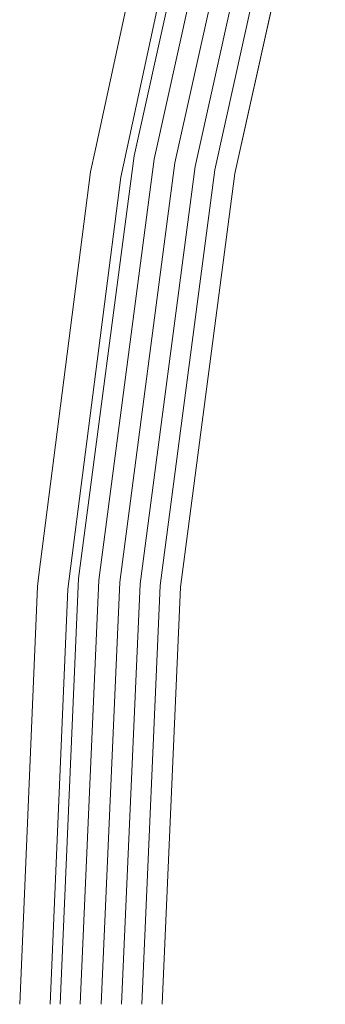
# Model space of a CAD drawing. Header units: millimetres. Extents: x -121 to 130, y -124 to 124.
# Tile 12 of 41: x -121 to -113, y 0 to 24. Entities that reach past the tile are written whole.
import ezdxf

# ---------------------------------------------------------------- set-up
doc = ezdxf.new("R2010")
doc.units = ezdxf.units.MM
doc.header["$LTSCALE"] = 25.4
doc.layers.add('Lighting-Moving Light', color=7, linetype='Continuous', lineweight=5, true_color=0x000000)

# ---------------------------------------------------------------- blocks, each defined once
blk = doc.blocks.new('Group-2-1')
at = {"layer": 'Lighting-Moving Light', "color": 7, "linetype": 'Continuous', "lineweight": 5, "transparency": 33554687}
for points, invisible_edges in [([(-38622.675, 5735.008, -677.312), (-38620.414, 5745.207, -677.312), (-38620.411, 5745.207, -677.355), (-38622.672, 5735.007, -677.355)], 14), ([(-38621.589, 5744.627, -578.545), (-38620.414, 5745.207, -677.312), (-38622.675, 5735.008, -677.312)], 9), ([(-38622.672, 5735.007, -677.355), (-38620.411, 5745.207, -677.355), (-38620.405, 5745.205, -677.397), (-38622.666, 5735.006, -677.397)], 15), ([(-38622.666, 5735.006, -677.397), (-38620.405, 5745.205, -677.397), (-38620.395, 5745.202, -677.438), (-38622.656, 5735.004, -677.438)], 15), ([(-38622.656, 5735.004, -677.438), (-38620.395, 5745.202, -677.438), (-38620.382, 5745.199, -677.478), (-38622.643, 5735.002, -677.478)], 15), ([(-38622.643, 5735.002, -677.478), (-38620.382, 5745.199, -677.478), (-38620.366, 5745.195, -677.518), (-38622.626, 5734.999, -677.518)], 15), ([(-38622.626, 5734.999, -677.518), (-38620.366, 5745.195, -677.518), (-38620.346, 5745.189, -677.555), (-38622.606, 5734.996, -677.555)], 15), ([(-38622.606, 5734.996, -677.555), (-38620.346, 5745.189, -677.555), (-38620.324, 5745.183, -677.591), (-38622.583, 5734.992, -677.591)], 15), ([(-38622.583, 5734.992, -677.591), (-38620.324, 5745.183, -677.591), (-38620.299, 5745.177, -677.624), (-38622.558, 5734.987, -677.624)], 15), ([(-38622.558, 5734.987, -677.624), (-38620.299, 5745.177, -677.624), (-38620.271, 5745.169, -677.655), (-38622.529, 5734.982, -677.655)], 15), ([(-38622.529, 5734.982, -677.655), (-38620.271, 5745.169, -677.655), (-38620.24, 5745.161, -677.684), (-38622.498, 5734.977, -677.684)], 15), ([(-38622.498, 5734.977, -677.684), (-38620.24, 5745.161, -677.684), (-38620.208, 5745.152, -677.71), (-38622.465, 5734.971, -677.71)], 15), ([(-38622.465, 5734.971, -677.71), (-38620.208, 5745.152, -677.71), (-38620.173, 5745.143, -677.733), (-38622.43, 5734.965, -677.733)], 15), ([(-38622.43, 5734.965, -677.733), (-38620.173, 5745.143, -677.733), (-38620.137, 5745.133, -677.752), (-38622.392, 5734.958, -677.752)], 15), ([(-38622.392, 5734.958, -677.752), (-38620.137, 5745.133, -677.752), (-38620.099, 5745.123, -677.769), (-38622.354, 5734.951, -677.769)], 15), ([(-38622.354, 5734.951, -677.769), (-38620.099, 5745.123, -677.769), (-38620.06, 5745.113, -677.782), (-38622.314, 5734.944, -677.782)], 15), ([(-38622.314, 5734.944, -677.782), (-38620.06, 5745.113, -677.782), (-38620.02, 5745.102, -677.792), (-38622.273, 5734.937, -677.792)], 15), ([(-38622.273, 5734.937, -677.792), (-38620.02, 5745.102, -677.792), (-38619.979, 5745.091, -677.798), (-38622.232, 5734.93, -677.798)], 15), ([(-38622.232, 5734.93, -677.798), (-38619.979, 5745.091, -677.798), (-38619.938, 5745.08, -677.8), (-38622.19, 5734.922, -677.8)], 11), ([(-38622.19, 5734.922, -677.8), (-38619.938, 5745.08, -677.8), (-38619.438, 5744.946, -677.8), (-38621.68, 5734.832, -677.8)], 10), ([(-38621.68, 5734.832, -677.8), (-38619.438, 5744.946, -677.8), (-38619.397, 5744.935, -677.798), (-38621.638, 5734.825, -677.798)], 14), ([(-38621.638, 5734.825, -677.798), (-38619.397, 5744.935, -677.798), (-38619.355, 5744.924, -677.793), (-38621.596, 5734.817, -677.793)], 15), ([(-38621.596, 5734.817, -677.793), (-38619.355, 5744.924, -677.793), (-38619.314, 5744.913, -677.783), (-38621.554, 5734.81, -677.783)], 15), ([(-38621.554, 5734.81, -677.783), (-38619.314, 5744.913, -677.783), (-38619.274, 5744.902, -677.77), (-38621.513, 5734.803, -677.77)], 15), ([(-38621.513, 5734.803, -677.77), (-38619.274, 5744.902, -677.77), (-38619.235, 5744.892, -677.754), (-38621.474, 5734.796, -677.754)], 15), ([(-38621.474, 5734.796, -677.754), (-38619.235, 5744.892, -677.754), (-38619.198, 5744.882, -677.734), (-38621.436, 5734.789, -677.734)], 15), ([(-38621.436, 5734.789, -677.734), (-38619.198, 5744.882, -677.734), (-38619.163, 5744.872, -677.711), (-38621.4, 5734.783, -677.711)], 15), ([(-38621.4, 5734.783, -677.711), (-38619.163, 5744.872, -677.711), (-38619.13, 5744.863, -677.684), (-38621.366, 5734.777, -677.684)], 15), ([(-38621.366, 5734.777, -677.684), (-38619.13, 5744.863, -677.684), (-38619.099, 5744.855, -677.655), (-38621.334, 5734.771, -677.655)], 15), ([(-38621.334, 5734.771, -677.655), (-38619.099, 5744.855, -677.655), (-38619.07, 5744.847, -677.624), (-38621.305, 5734.766, -677.624)], 15), ([(-38621.305, 5734.766, -677.624), (-38619.07, 5744.847, -677.624), (-38619.044, 5744.841, -677.589), (-38621.279, 5734.762, -677.589)], 15), ([(-38621.279, 5734.762, -677.589), (-38619.044, 5744.841, -677.589), (-38619.022, 5744.834, -677.553), (-38621.256, 5734.758, -677.553)], 15), ([(-38621.256, 5734.758, -677.553), (-38619.022, 5744.834, -677.553), (-38619.002, 5744.829, -677.515), (-38621.236, 5734.754, -677.515)], 15), ([(-38621.236, 5734.754, -677.515), (-38619.002, 5744.829, -677.515), (-38618.986, 5744.825, -677.475), (-38621.219, 5734.751, -677.475)], 15), ([(-38621.219, 5734.751, -677.475), (-38618.986, 5744.825, -677.475), (-38618.973, 5744.821, -677.433), (-38621.206, 5734.749, -677.433)], 15), ([(-38621.206, 5734.749, -677.433), (-38618.973, 5744.821, -677.433), (-38618.963, 5744.819, -677.391), (-38621.196, 5734.747, -677.391)], 15), ([(-38621.196, 5734.747, -677.391), (-38618.963, 5744.819, -677.391), (-38618.958, 5744.817, -677.348), (-38621.19, 5734.746, -677.348)], 15), ([(-38621.19, 5734.746, -677.348), (-38618.958, 5744.817, -677.348), (-38618.955, 5744.817, -677.305), (-38621.188, 5734.746, -677.305)], 11), ([(-38617.999, 5744.56, -578.305), (-38620.213, 5734.574, -578.305), (-38621.188, 5734.746, -677.305), (-38618.955, 5744.817, -677.305)], 10), ([(-38623.743, 5734.611, -578.48), (-38621.585, 5744.627, -578.48), (-38621.589, 5744.627, -578.545), (-38623.625, 5735.174, -578.545)], 11), ([(-38623.734, 5734.61, -578.415), (-38621.577, 5744.624, -578.415), (-38621.585, 5744.627, -578.48), (-38623.743, 5734.611, -578.48)], 15), ([(-38623.72, 5734.607, -578.352), (-38621.563, 5744.621, -578.352), (-38621.577, 5744.624, -578.415), (-38623.734, 5734.61, -578.415)], 15), ([(-38623.7, 5734.604, -578.29), (-38621.543, 5744.616, -578.29), (-38621.563, 5744.621, -578.352), (-38623.72, 5734.607, -578.352)], 15), ([(-38623.675, 5734.6, -578.23), (-38621.519, 5744.609, -578.23), (-38621.543, 5744.616, -578.29), (-38623.7, 5734.604, -578.29)], 15), ([(-38623.646, 5734.594, -578.172), (-38621.49, 5744.602, -578.172), (-38621.519, 5744.609, -578.23), (-38623.675, 5734.6, -578.23)], 15), ([(-38623.611, 5734.588, -578.117), (-38621.455, 5744.593, -578.117), (-38621.49, 5744.602, -578.172), (-38623.646, 5734.594, -578.172)], 15), ([(-38622.675, 5735.008, -677.312), (-38623.625, 5735.174, -578.545), (-38621.589, 5744.627, -578.545)], 9), ([(-38623.572, 5734.582, -578.066), (-38621.417, 5744.583, -578.066), (-38621.455, 5744.593, -578.117), (-38623.611, 5734.588, -578.117)], 15), ([(-38623.528, 5734.574, -578.018), (-38621.374, 5744.572, -578.018), (-38621.417, 5744.583, -578.066), (-38623.572, 5734.582, -578.066)], 15), ([(-38620.863, 5744.439, -577.8), (-38623.007, 5734.485, -577.8), (-38620.706, 5734.661, -577.8), (-38618.482, 5744.69, -577.8)], 10), ([(-38620.665, 5734.653, -577.802), (-38618.442, 5744.679, -577.802), (-38618.482, 5744.69, -577.8), (-38620.706, 5734.661, -577.8)], 11), ([(-38620.624, 5734.646, -577.807), (-38618.402, 5744.668, -577.807), (-38618.442, 5744.679, -577.802), (-38620.665, 5734.653, -577.802)], 15), ([(-38620.584, 5734.639, -577.815), (-38618.363, 5744.658, -577.815), (-38618.402, 5744.668, -577.807), (-38620.624, 5734.646, -577.807)], 15), ([(-38620.545, 5734.632, -577.827), (-38618.324, 5744.648, -577.827), (-38618.363, 5744.658, -577.815), (-38620.584, 5734.639, -577.815)], 15), ([(-38620.507, 5734.625, -577.843), (-38618.287, 5744.638, -577.843), (-38618.324, 5744.648, -577.827), (-38620.545, 5734.632, -577.827)], 15), ([(-38620.47, 5734.619, -577.861), (-38618.251, 5744.628, -577.861), (-38618.287, 5744.638, -577.843), (-38620.507, 5734.625, -577.843)], 15), ([(-38620.435, 5734.613, -577.882), (-38618.216, 5744.619, -577.882), (-38618.251, 5744.628, -577.861), (-38620.47, 5734.619, -577.861)], 15), ([(-38620.401, 5734.607, -577.907), (-38618.184, 5744.61, -577.907), (-38618.216, 5744.619, -577.882), (-38620.435, 5734.613, -577.882)], 15), ([(-38620.37, 5734.601, -577.934), (-38618.153, 5744.602, -577.934), (-38618.184, 5744.61, -577.907), (-38620.401, 5734.607, -577.907)], 15), ([(-38620.342, 5734.596, -577.963), (-38618.125, 5744.594, -577.963), (-38618.153, 5744.602, -577.934), (-38620.37, 5734.601, -577.934)], 15), ([(-38620.315, 5734.592, -577.995), (-38618.099, 5744.587, -577.995), (-38618.125, 5744.594, -577.963), (-38620.342, 5734.596, -577.963)], 15), ([(-38620.292, 5734.588, -578.029), (-38618.076, 5744.581, -578.029), (-38618.099, 5744.587, -577.995), (-38620.315, 5734.592, -577.995)], 15), ([(-38620.271, 5734.584, -578.065), (-38618.056, 5744.576, -578.065), (-38618.076, 5744.581, -578.029), (-38620.292, 5734.588, -578.029)], 15), ([(-38620.253, 5734.581, -578.103), (-38618.038, 5744.571, -578.103), (-38618.056, 5744.576, -578.065), (-38620.271, 5734.584, -578.065)], 15), ([(-38623.48, 5734.566, -577.974), (-38621.327, 5744.56, -577.974), (-38621.374, 5744.572, -578.018), (-38623.528, 5734.574, -578.018)], 15), ([(-38623.429, 5734.557, -577.935), (-38621.277, 5744.546, -577.935), (-38621.327, 5744.56, -577.974), (-38623.48, 5734.566, -577.974)], 15), ([(-38623.375, 5734.548, -577.9), (-38621.224, 5744.533, -577.9), (-38621.277, 5744.546, -577.935), (-38623.429, 5734.557, -577.935)], 15), ([(-38623.318, 5734.538, -577.87), (-38621.168, 5744.518, -577.87), (-38621.224, 5744.533, -577.9), (-38623.375, 5734.548, -577.9)], 15), ([(-38623.259, 5734.528, -577.845), (-38621.11, 5744.503, -577.845), (-38621.168, 5744.518, -577.87), (-38623.318, 5734.538, -577.87)], 15), ([(-38623.198, 5734.518, -577.825), (-38621.05, 5744.487, -577.825), (-38621.11, 5744.503, -577.845), (-38623.259, 5734.528, -577.845)], 15), ([(-38623.135, 5734.507, -577.811), (-38620.988, 5744.471, -577.811), (-38621.05, 5744.487, -577.825), (-38623.198, 5734.518, -577.825)], 15), ([(-38623.071, 5734.496, -577.803), (-38620.926, 5744.455, -577.803), (-38620.988, 5744.471, -577.811), (-38623.135, 5734.507, -577.811)], 15), ([(-38623.007, 5734.485, -577.8), (-38620.863, 5744.439, -577.8), (-38620.926, 5744.455, -577.803), (-38623.071, 5734.496, -577.803)], 14), ([(-38620.239, 5734.578, -578.141), (-38618.024, 5744.567, -578.141), (-38618.038, 5744.571, -578.103), (-38620.253, 5734.581, -578.103)], 15), ([(-38620.227, 5734.576, -578.181), (-38618.013, 5744.564, -578.181), (-38618.024, 5744.567, -578.141), (-38620.239, 5734.578, -578.141)], 15), ([(-38620.219, 5734.575, -578.222), (-38618.005, 5744.562, -578.222), (-38618.013, 5744.564, -578.181), (-38620.227, 5734.576, -578.181)], 15), ([(-38620.214, 5734.574, -578.263), (-38618, 5744.561, -578.263), (-38618.005, 5744.562, -578.222), (-38620.219, 5734.575, -578.222)], 15), ([(-38620.213, 5734.574, -578.305), (-38617.999, 5744.56, -578.305), (-38618, 5744.561, -578.263), (-38620.214, 5734.574, -578.263)], 14), ([(-38623.746, 5734.612, -578.545), (-38623.625, 5735.174, -578.545), (-38622.675, 5735.008, -677.312)], 10), ([(-38623.625, 5735.174, -578.545), (-38623.746, 5734.612, -578.545), (-38623.743, 5734.611, -578.48)], 10), ([(-38624.039, 5724.65, -677.312), (-38622.675, 5735.008, -677.312), (-38622.672, 5735.007, -677.355), (-38624.036, 5724.65, -677.355)], 14), ([(-38623.746, 5734.612, -578.545), (-38622.675, 5735.008, -677.312), (-38624.039, 5724.65, -677.312)], 9), ([(-38624.036, 5724.65, -677.355), (-38622.672, 5735.007, -677.355), (-38622.666, 5735.006, -677.397), (-38624.029, 5724.649, -677.397)], 15), ([(-38624.029, 5724.649, -677.397), (-38622.666, 5735.006, -677.397), (-38622.656, 5735.004, -677.438), (-38624.019, 5724.648, -677.438)], 15), ([(-38624.019, 5724.648, -677.438), (-38622.656, 5735.004, -677.438), (-38622.643, 5735.002, -677.478), (-38624.006, 5724.647, -677.478)], 15), ([(-38624.006, 5724.647, -677.478), (-38622.643, 5735.002, -677.478), (-38622.626, 5734.999, -677.518), (-38623.989, 5724.646, -677.518)], 15), ([(-38623.989, 5724.646, -677.518), (-38622.626, 5734.999, -677.518), (-38622.606, 5734.996, -677.555), (-38623.969, 5724.644, -677.555)], 15), ([(-38623.969, 5724.644, -677.555), (-38622.606, 5734.996, -677.555), (-38622.583, 5734.992, -677.591), (-38623.946, 5724.642, -677.591)], 15), ([(-38623.946, 5724.642, -677.591), (-38622.583, 5734.992, -677.591), (-38622.558, 5734.987, -677.624), (-38623.92, 5724.64, -677.624)], 15), ([(-38623.92, 5724.64, -677.624), (-38622.558, 5734.987, -677.624), (-38622.529, 5734.982, -677.655), (-38623.891, 5724.637, -677.655)], 15), ([(-38623.891, 5724.637, -677.655), (-38622.529, 5734.982, -677.655), (-38622.498, 5734.977, -677.684), (-38623.86, 5724.634, -677.684)], 15), ([(-38623.86, 5724.634, -677.684), (-38622.498, 5734.977, -677.684), (-38622.465, 5734.971, -677.71), (-38623.826, 5724.631, -677.71)], 15), ([(-38623.826, 5724.631, -677.71), (-38622.465, 5734.971, -677.71), (-38622.43, 5734.965, -677.733), (-38623.79, 5724.628, -677.733)], 15), ([(-38623.79, 5724.628, -677.733), (-38622.43, 5734.965, -677.733), (-38622.392, 5734.958, -677.752), (-38623.753, 5724.625, -677.752)], 15), ([(-38623.753, 5724.625, -677.752), (-38622.392, 5734.958, -677.752), (-38622.354, 5734.951, -677.769), (-38623.714, 5724.622, -677.769)], 15), ([(-38623.714, 5724.622, -677.769), (-38622.354, 5734.951, -677.769), (-38622.314, 5734.944, -677.782), (-38623.673, 5724.618, -677.782)], 15), ([(-38623.673, 5724.618, -677.782), (-38622.314, 5734.944, -677.782), (-38622.273, 5734.937, -677.792), (-38623.632, 5724.614, -677.792)], 15), ([(-38623.632, 5724.614, -677.792), (-38622.273, 5734.937, -677.792), (-38622.232, 5734.93, -677.798), (-38623.59, 5724.611, -677.798)], 15), ([(-38623.59, 5724.611, -677.798), (-38622.232, 5734.93, -677.798), (-38622.19, 5734.922, -677.8), (-38623.548, 5724.607, -677.8)], 11), ([(-38623.548, 5724.607, -677.8), (-38622.19, 5734.922, -677.8), (-38621.68, 5734.832, -677.8), (-38623.033, 5724.562, -677.8)], 10), ([(-38623.033, 5724.562, -677.8), (-38621.68, 5734.832, -677.8), (-38621.638, 5734.825, -677.798), (-38622.99, 5724.558, -677.798)], 14), ([(-38622.99, 5724.558, -677.798), (-38621.638, 5734.825, -677.798), (-38621.596, 5734.817, -677.793), (-38622.947, 5724.554, -677.793)], 15), ([(-38622.947, 5724.554, -677.793), (-38621.596, 5734.817, -677.793), (-38621.554, 5734.81, -677.783), (-38622.905, 5724.551, -677.783)], 15), ([(-38622.905, 5724.551, -677.783), (-38621.554, 5734.81, -677.783), (-38621.513, 5734.803, -677.77), (-38622.863, 5724.547, -677.77)], 15), ([(-38622.863, 5724.547, -677.77), (-38621.513, 5734.803, -677.77), (-38621.474, 5734.796, -677.754), (-38622.823, 5724.544, -677.754)], 15), ([(-38622.823, 5724.544, -677.754), (-38621.474, 5734.796, -677.754), (-38621.436, 5734.789, -677.734), (-38622.785, 5724.54, -677.734)], 15), ([(-38622.785, 5724.54, -677.734), (-38621.436, 5734.789, -677.734), (-38621.4, 5734.783, -677.711), (-38622.749, 5724.537, -677.711)], 15), ([(-38622.749, 5724.537, -677.711), (-38621.4, 5734.783, -677.711), (-38621.366, 5734.777, -677.684), (-38622.714, 5724.534, -677.684)], 15), ([(-38622.714, 5724.534, -677.684), (-38621.366, 5734.777, -677.684), (-38621.334, 5734.771, -677.655), (-38622.682, 5724.531, -677.655)], 15), ([(-38622.682, 5724.531, -677.655), (-38621.334, 5734.771, -677.655), (-38621.305, 5734.766, -677.624), (-38622.653, 5724.529, -677.624)], 15), ([(-38622.653, 5724.529, -677.624), (-38621.305, 5734.766, -677.624), (-38621.279, 5734.762, -677.589), (-38622.626, 5724.526, -677.589)], 15), ([(-38622.626, 5724.526, -677.589), (-38621.279, 5734.762, -677.589), (-38621.256, 5734.758, -677.553), (-38622.603, 5724.524, -677.553)], 15), ([(-38622.603, 5724.524, -677.553), (-38621.256, 5734.758, -677.553), (-38621.236, 5734.754, -677.515), (-38622.583, 5724.523, -677.515)], 15), ([(-38622.583, 5724.523, -677.515), (-38621.236, 5734.754, -677.515), (-38621.219, 5734.751, -677.475), (-38622.566, 5724.521, -677.475)], 15), ([(-38622.566, 5724.521, -677.475), (-38621.219, 5734.751, -677.475), (-38621.206, 5734.749, -677.433), (-38622.553, 5724.52, -677.433)], 15), ([(-38622.553, 5724.52, -677.433), (-38621.206, 5734.749, -677.433), (-38621.196, 5734.747, -677.391), (-38622.543, 5724.519, -677.391)], 15), ([(-38622.543, 5724.519, -677.391), (-38621.196, 5734.747, -677.391), (-38621.19, 5734.746, -677.348), (-38622.537, 5724.519, -677.348)], 15), ([(-38622.537, 5724.519, -677.348), (-38621.19, 5734.746, -677.348), (-38621.188, 5734.746, -677.305), (-38622.535, 5724.518, -677.305)], 11), ([(-38620.213, 5734.574, -578.305), (-38621.548, 5724.432, -578.305), (-38622.535, 5724.518, -677.305), (-38621.188, 5734.746, -677.305)], 10), ([(-38625.044, 5724.449, -578.48), (-38623.743, 5734.611, -578.48), (-38623.746, 5734.612, -578.545), (-38625.011, 5724.735, -578.545)], 11), ([(-38625.035, 5724.448, -578.415), (-38623.734, 5734.61, -578.415), (-38623.743, 5734.611, -578.48), (-38625.044, 5724.449, -578.48)], 15), ([(-38625.021, 5724.447, -578.352), (-38623.72, 5734.607, -578.352), (-38623.734, 5734.61, -578.415), (-38625.035, 5724.448, -578.415)], 15), ([(-38625.001, 5724.445, -578.29), (-38623.7, 5734.604, -578.29), (-38623.72, 5734.607, -578.352), (-38625.021, 5724.447, -578.352)], 15), ([(-38624.039, 5724.65, -677.312), (-38625.011, 5724.735, -578.545), (-38623.746, 5734.612, -578.545)], 9), ([(-38624.976, 5724.443, -578.23), (-38623.675, 5734.6, -578.23), (-38623.7, 5734.604, -578.29), (-38625.001, 5724.445, -578.29)], 15), ([(-38624.945, 5724.44, -578.172), (-38623.646, 5734.594, -578.172), (-38623.675, 5734.6, -578.23), (-38624.976, 5724.443, -578.23)], 15), ([(-38624.91, 5724.437, -578.117), (-38623.611, 5734.588, -578.117), (-38623.646, 5734.594, -578.172), (-38624.945, 5724.44, -578.172)], 15), ([(-38624.871, 5724.434, -578.066), (-38623.572, 5734.582, -578.066), (-38623.611, 5734.588, -578.117), (-38624.91, 5724.437, -578.117)], 15), ([(-38624.827, 5724.43, -578.018), (-38623.528, 5734.574, -578.018), (-38623.572, 5734.582, -578.066), (-38624.871, 5724.434, -578.066)], 15), ([(-38624.779, 5724.426, -577.974), (-38623.48, 5734.566, -577.974), (-38623.528, 5734.574, -578.018), (-38624.827, 5724.43, -578.018)], 15), ([(-38624.727, 5724.422, -577.935), (-38623.429, 5734.557, -577.935), (-38623.48, 5734.566, -577.974), (-38624.779, 5724.426, -577.974)], 15), ([(-38624.672, 5724.417, -577.9), (-38623.375, 5734.548, -577.9), (-38623.429, 5734.557, -577.935), (-38624.727, 5724.422, -577.935)], 15), ([(-38624.614, 5724.412, -577.87), (-38623.318, 5734.538, -577.87), (-38623.375, 5734.548, -577.9), (-38624.672, 5724.417, -577.9)], 15), ([(-38624.554, 5724.407, -577.845), (-38623.259, 5734.528, -577.845), (-38623.318, 5734.538, -577.87), (-38624.614, 5724.412, -577.87)], 15), ([(-38624.493, 5724.402, -577.825), (-38623.198, 5734.518, -577.825), (-38623.259, 5734.528, -577.845), (-38624.554, 5724.407, -577.845)], 15), ([(-38624.429, 5724.396, -577.811), (-38623.135, 5734.507, -577.811), (-38623.198, 5734.518, -577.825), (-38624.493, 5724.402, -577.825)], 15), ([(-38624.365, 5724.391, -577.803), (-38623.071, 5734.496, -577.803), (-38623.135, 5734.507, -577.811), (-38624.429, 5724.396, -577.811)], 15), ([(-38624.3, 5724.385, -577.8), (-38623.007, 5734.485, -577.8), (-38623.071, 5734.496, -577.803), (-38624.365, 5724.391, -577.803)], 14), ([(-38622.046, 5724.476, -577.8), (-38620.706, 5734.661, -577.8), (-38623.007, 5734.485, -577.8), (-38624.3, 5724.385, -577.8)], 10), ([(-38622.005, 5724.472, -577.802), (-38620.665, 5734.653, -577.802), (-38620.706, 5734.661, -577.8), (-38622.046, 5724.476, -577.8)], 11), ([(-38621.964, 5724.468, -577.807), (-38620.624, 5734.646, -577.807), (-38620.665, 5734.653, -577.802), (-38622.005, 5724.472, -577.802)], 15), ([(-38621.923, 5724.465, -577.815), (-38620.584, 5734.639, -577.815), (-38620.624, 5734.646, -577.807), (-38621.964, 5724.468, -577.807)], 15), ([(-38621.884, 5724.461, -577.827), (-38620.545, 5734.632, -577.827), (-38620.584, 5734.639, -577.815), (-38621.923, 5724.465, -577.815)], 15), ([(-38621.845, 5724.458, -577.843), (-38620.507, 5734.625, -577.843), (-38620.545, 5734.632, -577.827), (-38621.884, 5724.461, -577.827)], 15), ([(-38621.808, 5724.455, -577.861), (-38620.47, 5734.619, -577.861), (-38620.507, 5734.625, -577.843), (-38621.845, 5724.458, -577.843)], 15), ([(-38621.772, 5724.452, -577.882), (-38620.435, 5734.613, -577.882), (-38620.47, 5734.619, -577.861), (-38621.808, 5724.455, -577.861)], 15), ([(-38621.739, 5724.449, -577.907), (-38620.401, 5734.607, -577.907), (-38620.435, 5734.613, -577.882), (-38621.772, 5724.452, -577.882)], 15), ([(-38621.707, 5724.446, -577.934), (-38620.37, 5734.601, -577.934), (-38620.401, 5734.607, -577.907), (-38621.739, 5724.449, -577.907)], 15), ([(-38621.678, 5724.443, -577.963), (-38620.342, 5734.596, -577.963), (-38620.37, 5734.601, -577.934), (-38621.707, 5724.446, -577.934)], 15), ([(-38621.652, 5724.441, -577.995), (-38620.315, 5734.592, -577.995), (-38620.342, 5734.596, -577.963), (-38621.678, 5724.443, -577.963)], 15), ([(-38621.628, 5724.439, -578.029), (-38620.292, 5734.588, -578.029), (-38620.315, 5734.592, -577.995), (-38621.652, 5724.441, -577.995)], 15), ([(-38621.607, 5724.437, -578.065), (-38620.271, 5734.584, -578.065), (-38620.292, 5734.588, -578.029), (-38621.628, 5724.439, -578.029)], 15), ([(-38621.589, 5724.436, -578.103), (-38620.253, 5734.581, -578.103), (-38620.271, 5734.584, -578.065), (-38621.607, 5724.437, -578.065)], 15), ([(-38621.574, 5724.434, -578.141), (-38620.239, 5734.578, -578.141), (-38620.253, 5734.581, -578.103), (-38621.589, 5724.436, -578.103)], 15), ([(-38621.563, 5724.433, -578.181), (-38620.227, 5734.576, -578.181), (-38620.239, 5734.578, -578.141), (-38621.574, 5724.434, -578.141)], 15), ([(-38621.554, 5724.433, -578.222), (-38620.219, 5734.575, -578.222), (-38620.227, 5734.576, -578.181), (-38621.563, 5724.433, -578.181)], 15), ([(-38621.55, 5724.432, -578.263), (-38620.214, 5734.574, -578.263), (-38620.219, 5734.575, -578.222), (-38621.554, 5724.433, -578.222)], 15), ([(-38621.548, 5724.432, -578.305), (-38620.213, 5734.574, -578.305), (-38620.214, 5734.574, -578.263), (-38621.55, 5724.432, -578.263)], 14), ([(-38625.047, 5724.449, -578.545), (-38625.011, 5724.735, -578.545), (-38624.039, 5724.65, -677.312)], 10), ([(-38625.011, 5724.735, -578.545), (-38625.047, 5724.449, -578.545), (-38625.044, 5724.449, -578.48)], 10), ([(-38625.047, 5724.449, -578.545), (-38624.039, 5724.65, -677.312), (-38624.494, 5714.213, -677.312)], 9), ([(-38624.494, 5714.213, -677.312), (-38624.039, 5724.65, -677.312), (-38624.036, 5724.65, -677.355), (-38624.491, 5714.213, -677.355)], 14), ([(-38624.491, 5714.213, -677.355), (-38624.036, 5724.65, -677.355), (-38624.029, 5724.649, -677.397), (-38624.485, 5714.213, -677.397)], 15), ([(-38624.485, 5714.213, -677.397), (-38624.029, 5724.649, -677.397), (-38624.019, 5724.648, -677.438), (-38624.475, 5714.213, -677.438)], 15), ([(-38624.475, 5714.213, -677.438), (-38624.019, 5724.648, -677.438), (-38624.006, 5724.647, -677.478), (-38624.462, 5714.213, -677.478)], 15), ([(-38624.462, 5714.213, -677.478), (-38624.006, 5724.647, -677.478), (-38623.989, 5724.646, -677.518), (-38624.445, 5714.213, -677.518)], 15), ([(-38624.445, 5714.213, -677.518), (-38623.989, 5724.646, -677.518), (-38623.969, 5724.644, -677.555), (-38624.425, 5714.213, -677.555)], 15), ([(-38624.425, 5714.213, -677.555), (-38623.969, 5724.644, -677.555), (-38623.946, 5724.642, -677.591), (-38624.401, 5714.213, -677.591)], 15), ([(-38624.401, 5714.213, -677.591), (-38623.946, 5724.642, -677.591), (-38623.92, 5724.64, -677.624), (-38624.375, 5714.213, -677.624)], 15), ([(-38624.375, 5714.213, -677.624), (-38623.92, 5724.64, -677.624), (-38623.891, 5724.637, -677.655), (-38624.346, 5714.213, -677.655)], 15), ([(-38624.346, 5714.213, -677.655), (-38623.891, 5724.637, -677.655), (-38623.86, 5724.634, -677.684), (-38624.315, 5714.213, -677.684)], 15), ([(-38624.315, 5714.213, -677.684), (-38623.86, 5724.634, -677.684), (-38623.826, 5724.631, -677.71), (-38624.281, 5714.213, -677.71)], 15), ([(-38624.281, 5714.213, -677.71), (-38623.826, 5724.631, -677.71), (-38623.79, 5724.628, -677.733), (-38624.245, 5714.213, -677.733)], 15), ([(-38624.245, 5714.213, -677.733), (-38623.79, 5724.628, -677.733), (-38623.753, 5724.625, -677.752), (-38624.207, 5714.213, -677.752)], 15), ([(-38624.207, 5714.213, -677.752), (-38623.753, 5724.625, -677.752), (-38623.714, 5724.622, -677.769), (-38624.168, 5714.213, -677.769)], 15), ([(-38624.168, 5714.213, -677.769), (-38623.714, 5724.622, -677.769), (-38623.673, 5724.618, -677.782), (-38624.128, 5714.213, -677.782)], 15), ([(-38624.128, 5714.213, -677.782), (-38623.673, 5724.618, -677.782), (-38623.632, 5724.614, -677.792), (-38624.086, 5714.213, -677.792)], 15), ([(-38624.086, 5714.213, -677.792), (-38623.632, 5724.614, -677.792), (-38623.59, 5724.611, -677.798), (-38624.044, 5714.213, -677.798)], 15), ([(-38624.044, 5714.213, -677.798), (-38623.59, 5724.611, -677.798), (-38623.548, 5724.607, -677.8), (-38624.002, 5714.213, -677.8)], 11), ([(-38623.033, 5724.562, -677.8), (-38623.484, 5714.213, -677.8), (-38624.002, 5714.213, -677.8), (-38623.548, 5724.607, -677.8)], 10), ([(-38623.484, 5714.213, -677.8), (-38623.033, 5724.562, -677.8), (-38622.99, 5724.558, -677.798), (-38623.441, 5714.213, -677.798)], 14), ([(-38623.441, 5714.213, -677.798), (-38622.99, 5724.558, -677.798), (-38622.947, 5724.554, -677.793), (-38623.398, 5714.213, -677.793)], 15), ([(-38623.398, 5714.213, -677.793), (-38622.947, 5724.554, -677.793), (-38622.905, 5724.551, -677.783), (-38623.356, 5714.213, -677.783)], 15), ([(-38623.356, 5714.213, -677.783), (-38622.905, 5724.551, -677.783), (-38622.863, 5724.547, -677.77), (-38623.315, 5714.213, -677.77)], 15), ([(-38623.315, 5714.213, -677.77), (-38622.863, 5724.547, -677.77), (-38622.823, 5724.544, -677.754), (-38623.274, 5714.213, -677.754)], 15), ([(-38624.494, 5714.213, -677.312), (-38625.482, 5714.213, -578.545), (-38625.047, 5724.449, -578.545)], 9), ([(-38625.479, 5714.213, -578.48), (-38625.044, 5724.449, -578.48), (-38625.047, 5724.449, -578.545), (-38625.482, 5714.213, -578.545)], 11), ([(-38625.47, 5714.213, -578.415), (-38625.035, 5724.448, -578.415), (-38625.044, 5724.449, -578.48), (-38625.479, 5714.213, -578.48)], 15), ([(-38625.455, 5714.213, -578.352), (-38625.021, 5724.447, -578.352), (-38625.035, 5724.448, -578.415), (-38625.47, 5714.213, -578.415)], 15), ([(-38625.435, 5714.213, -578.29), (-38625.001, 5724.445, -578.29), (-38625.021, 5724.447, -578.352), (-38625.455, 5714.213, -578.352)], 15), ([(-38625.41, 5714.213, -578.23), (-38624.976, 5724.443, -578.23), (-38625.001, 5724.445, -578.29), (-38625.435, 5714.213, -578.29)], 15), ([(-38625.38, 5714.213, -578.172), (-38624.945, 5724.44, -578.172), (-38624.976, 5724.443, -578.23), (-38625.41, 5714.213, -578.23)], 15), ([(-38625.345, 5714.213, -578.117), (-38624.91, 5724.437, -578.117), (-38624.945, 5724.44, -578.172), (-38625.38, 5714.213, -578.172)], 15), ([(-38625.305, 5714.213, -578.066), (-38624.871, 5724.434, -578.066), (-38624.91, 5724.437, -578.117), (-38625.345, 5714.213, -578.117)], 15), ([(-38625.26, 5714.213, -578.018), (-38624.827, 5724.43, -578.018), (-38624.871, 5724.434, -578.066), (-38625.305, 5714.213, -578.066)], 15), ([(-38625.212, 5714.213, -577.974), (-38624.779, 5724.426, -577.974), (-38624.827, 5724.43, -578.018), (-38625.26, 5714.213, -578.018)], 15), ([(-38625.16, 5714.213, -577.935), (-38624.727, 5724.422, -577.935), (-38624.779, 5724.426, -577.974), (-38625.212, 5714.213, -577.974)], 15), ([(-38625.105, 5714.213, -577.9), (-38624.672, 5724.417, -577.9), (-38624.727, 5724.422, -577.935), (-38625.16, 5714.213, -577.935)], 15), ([(-38625.048, 5714.213, -577.87), (-38624.614, 5724.412, -577.87), (-38624.672, 5724.417, -577.9), (-38625.105, 5714.213, -577.9)], 15), ([(-38624.987, 5714.213, -577.845), (-38624.554, 5724.407, -577.845), (-38624.614, 5724.412, -577.87), (-38625.048, 5714.213, -577.87)], 15), ([(-38624.925, 5714.213, -577.825), (-38624.493, 5724.402, -577.825), (-38624.554, 5724.407, -577.845), (-38624.987, 5714.213, -577.845)], 15), ([(-38624.862, 5714.213, -577.811), (-38624.429, 5724.396, -577.811), (-38624.493, 5724.402, -577.825), (-38624.925, 5714.213, -577.825)], 15), ([(-38624.797, 5714.213, -577.803), (-38624.365, 5724.391, -577.803), (-38624.429, 5724.396, -577.811), (-38624.862, 5714.213, -577.811)], 15), ([(-38624.732, 5714.213, -577.8), (-38624.3, 5724.385, -577.8), (-38624.365, 5724.391, -577.803), (-38624.797, 5714.213, -577.803)], 14), ([(-38624.3, 5724.385, -577.8), (-38624.732, 5714.213, -577.8), (-38622.494, 5714.213, -577.8), (-38622.046, 5724.476, -577.8)], 10), ([(-38623.274, 5714.213, -677.754), (-38622.823, 5724.544, -677.754), (-38622.785, 5724.54, -677.734), (-38623.236, 5714.213, -677.734)], 15), ([(-38623.236, 5714.213, -677.734), (-38622.785, 5724.54, -677.734), (-38622.749, 5724.537, -677.711), (-38623.199, 5714.213, -677.711)], 15), ([(-38623.199, 5714.213, -677.711), (-38622.749, 5724.537, -677.711), (-38622.714, 5724.534, -677.684), (-38623.165, 5714.213, -677.684)], 15), ([(-38623.165, 5714.213, -677.684), (-38622.714, 5724.534, -677.684), (-38622.682, 5724.531, -677.655), (-38623.133, 5714.213, -677.655)], 15), ([(-38623.133, 5714.213, -677.655), (-38622.682, 5724.531, -677.655), (-38622.653, 5724.529, -677.624), (-38623.103, 5714.213, -677.624)], 15), ([(-38623.103, 5714.213, -677.624), (-38622.653, 5724.529, -677.624), (-38622.626, 5724.526, -677.589), (-38623.077, 5714.213, -677.589)], 15), ([(-38623.077, 5714.213, -677.589), (-38622.626, 5724.526, -677.589), (-38622.603, 5724.524, -677.553), (-38623.053, 5714.213, -677.553)], 15), ([(-38623.053, 5714.213, -677.553), (-38622.603, 5724.524, -677.553), (-38622.583, 5724.523, -677.515), (-38623.033, 5714.213, -677.515)], 15), ([(-38623.033, 5714.213, -677.515), (-38622.583, 5724.523, -677.515), (-38622.566, 5724.521, -677.475), (-38623.016, 5714.213, -677.475)], 15), ([(-38623.016, 5714.213, -677.475), (-38622.566, 5724.521, -677.475), (-38622.553, 5724.52, -677.433), (-38623.003, 5714.213, -677.433)], 15), ([(-38623.003, 5714.213, -677.433), (-38622.553, 5724.52, -677.433), (-38622.543, 5724.519, -677.391), (-38622.993, 5714.213, -677.391)], 15), ([(-38622.993, 5714.213, -677.391), (-38622.543, 5724.519, -677.391), (-38622.537, 5724.519, -677.348), (-38622.987, 5714.213, -677.348)], 15), ([(-38622.987, 5714.213, -677.348), (-38622.537, 5724.519, -677.348), (-38622.535, 5724.518, -677.305), (-38622.985, 5714.213, -677.305)], 11), ([(-38621.548, 5724.432, -578.305), (-38621.995, 5714.213, -578.305), (-38622.985, 5714.213, -677.305), (-38622.535, 5724.518, -677.305)], 10), ([(-38622.453, 5714.213, -577.802), (-38622.005, 5724.472, -577.802), (-38622.046, 5724.476, -577.8), (-38622.494, 5714.213, -577.8)], 11), ([(-38622.412, 5714.213, -577.807), (-38621.964, 5724.468, -577.807), (-38622.005, 5724.472, -577.802), (-38622.453, 5714.213, -577.802)], 15), ([(-38622.371, 5714.213, -577.815), (-38621.923, 5724.465, -577.815), (-38621.964, 5724.468, -577.807), (-38622.412, 5714.213, -577.807)], 15), ([(-38622.331, 5714.213, -577.827), (-38621.884, 5724.461, -577.827), (-38621.923, 5724.465, -577.815), (-38622.371, 5714.213, -577.815)], 15), ([(-38622.292, 5714.213, -577.843), (-38621.845, 5724.458, -577.843), (-38621.884, 5724.461, -577.827), (-38622.331, 5714.213, -577.827)], 15), ([(-38622.255, 5714.213, -577.861), (-38621.808, 5724.455, -577.861), (-38621.845, 5724.458, -577.843), (-38622.292, 5714.213, -577.843)], 15), ([(-38622.219, 5714.213, -577.882), (-38621.772, 5724.452, -577.882), (-38621.808, 5724.455, -577.861), (-38622.255, 5714.213, -577.861)], 15), ([(-38622.186, 5714.213, -577.907), (-38621.739, 5724.449, -577.907), (-38621.772, 5724.452, -577.882), (-38622.219, 5714.213, -577.882)], 15), ([(-38622.154, 5714.213, -577.934), (-38621.707, 5724.446, -577.934), (-38621.739, 5724.449, -577.907), (-38622.186, 5714.213, -577.907)], 15), ([(-38622.125, 5714.213, -577.963), (-38621.678, 5724.443, -577.963), (-38621.707, 5724.446, -577.934), (-38622.154, 5714.213, -577.934)], 15), ([(-38622.098, 5714.213, -577.995), (-38621.652, 5724.441, -577.995), (-38621.678, 5724.443, -577.963), (-38622.125, 5714.213, -577.963)], 15), ([(-38622.074, 5714.213, -578.029), (-38621.628, 5724.439, -578.029), (-38621.652, 5724.441, -577.995), (-38622.098, 5714.213, -577.995)], 15), ([(-38622.053, 5714.213, -578.065), (-38621.607, 5724.437, -578.065), (-38621.628, 5724.439, -578.029), (-38622.074, 5714.213, -578.029)], 15), ([(-38622.035, 5714.213, -578.103), (-38621.589, 5724.436, -578.103), (-38621.607, 5724.437, -578.065), (-38622.053, 5714.213, -578.065)], 15), ([(-38622.02, 5714.213, -578.141), (-38621.574, 5724.434, -578.141), (-38621.589, 5724.436, -578.103), (-38622.035, 5714.213, -578.103)], 15), ([(-38622.009, 5714.213, -578.181), (-38621.563, 5724.433, -578.181), (-38621.574, 5724.434, -578.141), (-38622.02, 5714.213, -578.141)], 15), ([(-38622.001, 5714.213, -578.222), (-38621.554, 5724.433, -578.222), (-38621.563, 5724.433, -578.181), (-38622.009, 5714.213, -578.181)], 15), ([(-38621.996, 5714.213, -578.263), (-38621.55, 5724.432, -578.263), (-38621.554, 5724.433, -578.222), (-38622.001, 5714.213, -578.222)], 15), ([(-38621.995, 5714.213, -578.305), (-38621.548, 5724.432, -578.305), (-38621.55, 5724.432, -578.263), (-38621.996, 5714.213, -578.263)], 14)]:
    blk.add_3dface(points, dxfattribs=dict(at, invisible_edges=invisible_edges))
at = {"layer": 'Lighting-Moving Light', "color": 0, "flags": 1}
for tag in ['Yoke', 'Body', 'Base', 'Lens']:
    blk.add_attdef(tag, (-23394.144, 17430.034), '', height=0.18, dxfattribs=at)

msp = doc.modelspace()

# ---------------------------------------------------------------- block references
at = {"layer": 'Lighting-Moving Light', "color": 7, "transparency": 33554687}
msp.add_blockref('Group-2-1', (38504.739, -5714.213), dxfattribs=at)

doc.saveas('drawing.dxf')
